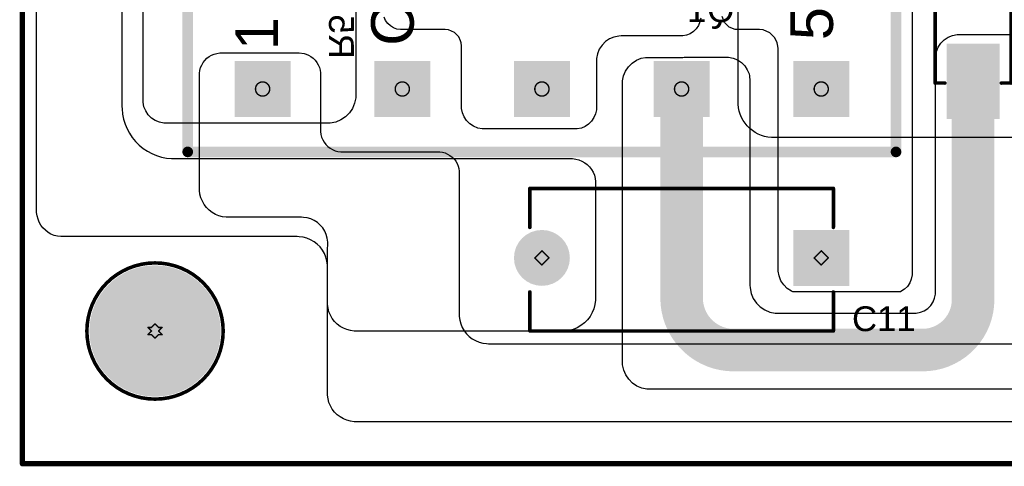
# Model space of a CAD drawing. Header units: inches. Extents: x 0 to 11.2, y -0.2 to 5.5.
# Tile 1 of 57: x 0.006 to 1.394, y 0.006 to 0.636. Entities that reach past the tile are written whole.
import ezdxf

# ---------------------------------------------------------------- set-up
doc = ezdxf.new("R2010")
doc.units = ezdxf.units.IN
doc.header["$MEASUREMENT"] = 0
for name, color, linetype in [('Board Outline', 216, 'Continuous'), ('Bottom Layer', 5, 'Continuous'), ('Bottom Overlay', 54, 'Continuous'), ('Bottom Paste', 16, 'Continuous'), ('Bottom Solder', 6, 'Continuous'), ('Drill Drawing', 1, 'Continuous'), ('Multi-Layer', 9, 'Continuous'), ('Pad Holes', 156, 'Continuous'), ('Top Layer', 1, 'Continuous'), ('Top Overlay', 2, 'Continuous'), ('Top Solder', 216, 'Continuous')]:
    doc.layers.add(name, color=color, linetype=linetype)
doc.styles.add('Arial', font='txt', dxfattribs={"height": 0.2})

# ---------------------------------------------------------------- blocks, each defined once
blk = doc.blocks.new('FTEFD25_037_2')
at = {"layer": 'Bottom Layer'}
for points in [[(-0.4075, 0.3583), (-0.4783, 0.3583), (-0.4783, 0.4291), (-0.4075, 0.4291)], [(0.4783, 0.3583), (0.4075, 0.3583), (0.4075, 0.4291), (0.4783, 0.4291)], [(-0.4075, 0.1614), (-0.4783, 0.1614), (-0.4783, 0.2323), (-0.4075, 0.2323)], [(0.4783, 0.1614), (0.4075, 0.1614), (0.4075, 0.2323), (0.4783, 0.2323)], [(-0.4075, -0.0354), (-0.4783, -0.0354), (-0.4783, 0.0354), (-0.4075, 0.0354)], [(-0.4075, -0.2323), (-0.4783, -0.2323), (-0.4783, -0.1614), (-0.4075, -0.1614)], [(0.4783, -0.2323), (0.4075, -0.2323), (0.4075, -0.1614), (0.4783, -0.1614)], [(-0.4075, -0.4291), (-0.4783, -0.4291), (-0.4783, -0.3583), (-0.4075, -0.3583)], [(0.4783, -0.4291), (0.4075, -0.4291), (0.4075, -0.3583), (0.4783, -0.3583)]]:
    blk.add_hatch(color=5, dxfattribs=at).paths.add_polyline_path(points)
at = {"layer": 'Bottom Solder'}
for points in [[(-0.4035, 0.3543), (-0.4823, 0.3543), (-0.4823, 0.4331), (-0.4035, 0.4331)], [(0.4823, 0.3543), (0.4035, 0.3543), (0.4035, 0.4331), (0.4823, 0.4331)], [(-0.4035, 0.1574), (-0.4823, 0.1574), (-0.4823, 0.2363), (-0.4035, 0.2363)], [(0.4823, 0.1574), (0.4035, 0.1574), (0.4035, 0.2363), (0.4823, 0.2363)], [(-0.4035, -0.0394), (-0.4823, -0.0394), (-0.4823, 0.0394), (-0.4035, 0.0394)], [(-0.4035, -0.2363), (-0.4823, -0.2363), (-0.4823, -0.1574), (-0.4035, -0.1574)], [(0.4823, -0.2363), (0.4035, -0.2363), (0.4035, -0.1574), (0.4823, -0.1574)], [(-0.4035, -0.4331), (-0.4823, -0.4331), (-0.4823, -0.3543), (-0.4035, -0.3543)], [(0.4823, -0.4331), (0.4035, -0.4331), (0.4035, -0.3543), (0.4823, -0.3543)]]:
    blk.add_hatch(color=6, dxfattribs=at).paths.add_polyline_path(points)
at = {"layer": 'Multi-Layer'}
for points in [[(-0.4075, 0.3583), (-0.4783, 0.3583), (-0.4783, 0.4291), (-0.4075, 0.4291)], [(0.4783, 0.3583), (0.4075, 0.3583), (0.4075, 0.4291), (0.4783, 0.4291)], [(-0.4075, 0.1614), (-0.4783, 0.1614), (-0.4783, 0.2323), (-0.4075, 0.2323)], [(0.4783, 0.1614), (0.4075, 0.1614), (0.4075, 0.2323), (0.4783, 0.2323)], [(-0.4075, -0.0354), (-0.4783, -0.0354), (-0.4783, 0.0354), (-0.4075, 0.0354)], [(-0.4075, -0.2323), (-0.4783, -0.2323), (-0.4783, -0.1614), (-0.4075, -0.1614)], [(0.4783, -0.2323), (0.4075, -0.2323), (0.4075, -0.1614), (0.4783, -0.1614)], [(-0.4075, -0.4291), (-0.4783, -0.4291), (-0.4783, -0.3583), (-0.4075, -0.3583)], [(0.4783, -0.4291), (0.4075, -0.4291), (0.4075, -0.3583), (0.4783, -0.3583)]]:
    blk.add_hatch(color=9, dxfattribs=at).paths.add_polyline_path(points)
at = {"layer": 'Pad Holes'}
h = blk.add_hatch(color=7, dxfattribs=at)
edge = h.paths.add_edge_path()
edge.add_arc((-0.4429, 0.3937), 0.0177, 0, 360)
h = blk.add_hatch(color=7, dxfattribs=at)
edge = h.paths.add_edge_path()
edge.add_arc((0.4429, 0.3937), 0.0177, 0, 360)
h = blk.add_hatch(color=7, dxfattribs=at)
edge = h.paths.add_edge_path()
edge.add_arc((-0.4429, 0.1969), 0.0177, 0, 360)
h = blk.add_hatch(color=7, dxfattribs=at)
edge = h.paths.add_edge_path()
edge.add_arc((0.4429, 0.1969), 0.0177, 0, 360)
h = blk.add_hatch(color=7, dxfattribs=at)
edge = h.paths.add_edge_path()
edge.add_arc((-0.4429, 0), 0.0177, 0, 360)
h = blk.add_hatch(color=7, dxfattribs=at)
edge = h.paths.add_edge_path()
edge.add_arc((-0.4429, -0.1969), 0.0177, 0, 360)
h = blk.add_hatch(color=7, dxfattribs=at)
edge = h.paths.add_edge_path()
edge.add_arc((0.4429, -0.1969), 0.0177, 0, 360)
h = blk.add_hatch(color=7, dxfattribs=at)
edge = h.paths.add_edge_path()
edge.add_arc((-0.4429, -0.3937), 0.0177, 0, 360)
h = blk.add_hatch(color=7, dxfattribs=at)
edge = h.paths.add_edge_path()
edge.add_arc((0.4429, -0.3937), 0.0177, 0, 360)
at = {"layer": 'Top Layer'}
for points in [[(-0.4075, 0.3583), (-0.4783, 0.3583), (-0.4783, 0.4291), (-0.4075, 0.4291)], [(0.4783, 0.3583), (0.4075, 0.3583), (0.4075, 0.4291), (0.4783, 0.4291)], [(-0.4075, 0.1614), (-0.4783, 0.1614), (-0.4783, 0.2323), (-0.4075, 0.2323)], [(0.4783, 0.1614), (0.4075, 0.1614), (0.4075, 0.2323), (0.4783, 0.2323)], [(-0.4075, -0.0354), (-0.4783, -0.0354), (-0.4783, 0.0354), (-0.4075, 0.0354)], [(-0.4075, -0.2323), (-0.4783, -0.2323), (-0.4783, -0.1614), (-0.4075, -0.1614)], [(0.4783, -0.2323), (0.4075, -0.2323), (0.4075, -0.1614), (0.4783, -0.1614)], [(-0.4075, -0.4291), (-0.4783, -0.4291), (-0.4783, -0.3583), (-0.4075, -0.3583)], [(0.4783, -0.4291), (0.4075, -0.4291), (0.4075, -0.3583), (0.4783, -0.3583)]]:
    blk.add_hatch(color=1, dxfattribs=at).paths.add_polyline_path(points)
at = {"layer": 'Top Solder'}
for points in [[(-0.4035, 0.3543), (-0.4823, 0.3543), (-0.4823, 0.4331), (-0.4035, 0.4331)], [(0.4823, 0.3543), (0.4035, 0.3543), (0.4035, 0.4331), (0.4823, 0.4331)], [(-0.4035, 0.1574), (-0.4823, 0.1574), (-0.4823, 0.2363), (-0.4035, 0.2363)], [(0.4823, 0.1574), (0.4035, 0.1574), (0.4035, 0.2363), (0.4823, 0.2363)], [(-0.4035, -0.0394), (-0.4823, -0.0394), (-0.4823, 0.0394), (-0.4035, 0.0394)], [(-0.4035, -0.2363), (-0.4823, -0.2363), (-0.4823, -0.1574), (-0.4035, -0.1574)], [(0.4823, -0.2363), (0.4035, -0.2363), (0.4035, -0.1574), (0.4823, -0.1574)], [(-0.4035, -0.4331), (-0.4823, -0.4331), (-0.4823, -0.3543), (-0.4035, -0.3543)], [(0.4823, -0.4331), (0.4035, -0.4331), (0.4035, -0.3543), (0.4823, -0.3543)]]:
    blk.add_hatch(color=216, dxfattribs=at).paths.add_polyline_path(points)
at = {"layer": 'Top Overlay', "style": 'Arial'}
for s, p in [('1', (-0.388, 0.372)), ('10', (0.339, 0.3723)), ('Cut 2/3', (-0.382, 0.1807)), ('5', (-0.374, -0.4103)), ('6', (0.326, -0.4103))]:
    blk.add_text(s, height=0.06, dxfattribs=at).set_placement(p)
blk = doc.blocks.new('VY2102M29Y5US6TV7_70')
at = {"layer": 'Bottom Layer'}
blk.add_hatch(color=5, dxfattribs=at).paths.add_polyline_path([(-0.2323, 0.0354), (-0.1614, 0.0354), (-0.1614, -0.0354), (-0.2323, -0.0354)])
h = blk.add_hatch(color=5, dxfattribs=at)
edge = h.paths.add_edge_path()
edge.add_arc((0.1969, 0), 0.0354, 0, 360)
at = {"layer": 'Bottom Solder'}
blk.add_hatch(color=6, dxfattribs=at).paths.add_polyline_path([(-0.2363, 0.0394), (-0.1574, 0.0394), (-0.1574, -0.0394), (-0.2363, -0.0394)])
h = blk.add_hatch(color=6, dxfattribs=at)
edge = h.paths.add_edge_path()
edge.add_arc((0.1969, 0), 0.0394, 0, 360)
at = {"layer": 'Multi-Layer'}
blk.add_hatch(color=9, dxfattribs=at).paths.add_polyline_path([(-0.2323, 0.0354), (-0.1614, 0.0354), (-0.1614, -0.0354), (-0.2323, -0.0354)])
h = blk.add_hatch(color=9, dxfattribs=at)
edge = h.paths.add_edge_path()
edge.add_arc((0.1969, 0), 0.0354, 0, 360)
at = {"layer": 'Pad Holes'}
h = blk.add_hatch(color=7, dxfattribs=at)
edge = h.paths.add_edge_path()
edge.add_arc((-0.1969, 0), 0.0181, 0, 360)
h = blk.add_hatch(color=7, dxfattribs=at)
edge = h.paths.add_edge_path()
edge.add_arc((0.1969, 0), 0.0181, 0, 360)
at = {"layer": 'Top Layer'}
blk.add_hatch(color=1, dxfattribs=at).paths.add_polyline_path([(-0.2323, 0.0354), (-0.1614, 0.0354), (-0.1614, -0.0354), (-0.2323, -0.0354)])
h = blk.add_hatch(color=1, dxfattribs=at)
edge = h.paths.add_edge_path()
edge.add_arc((0.1969, 0), 0.0354, 0, 360)
at = {"layer": 'Top Solder'}
blk.add_hatch(color=216, dxfattribs=at).paths.add_polyline_path([(-0.2363, 0.0394), (-0.1574, 0.0394), (-0.1574, -0.0394), (-0.2363, -0.0394)])
h = blk.add_hatch(color=216, dxfattribs=at)
edge = h.paths.add_edge_path()
edge.add_arc((0.1969, 0), 0.0394, 0, 360)
at = {"layer": 'Top Overlay', "const_width": 0.005}
for points in [[(0.214, 0.103), (-0.214, 0.103)], [(-0.214, 0.103), (-0.214, 0.048)], [(0.214, 0.103), (0.214, 0.048)], [(-0.214, -0.043), (-0.214, -0.098)], [(0.214, -0.043), (0.214, -0.098)], [(0.214, -0.098), (-0.214, -0.098)]]:
    blk.add_lwpolyline(points, dxfattribs=at)
at = {"layer": 'Top Overlay', "const_width": 0.0025}
for points in [[(-0.2152, 0.103, 1), (-0.2127, 0.103, 1)], [(-0.2152, 0.103, 1), (-0.2127, 0.103, 1)], [(0.2127, 0.103, 1), (0.2152, 0.103, 1)], [(0.2127, 0.103, 1), (0.2152, 0.103, 1)], [(-0.2152, 0.048, 1), (-0.2127, 0.048, 1)], [(0.2127, 0.048, 1), (0.2152, 0.048, 1)], [(-0.2152, -0.043, 1), (-0.2127, -0.043, 1)], [(0.2127, -0.043, 1), (0.2152, -0.043, 1)], [(-0.2152, -0.098, 1), (-0.2127, -0.098, 1)], [(-0.2152, -0.098, 1), (-0.2127, -0.098, 1)], [(0.2127, -0.098, 1), (0.2152, -0.098, 1)], [(0.2127, -0.098, 1), (0.2152, -0.098, 1)]]:
    blk.add_lwpolyline(points, format="xyb", close=True, dxfattribs=at)
blk = doc.blocks.new('SMA_B_87')
at = {"layer": 'Bottom Layer'}
for points in [[(-0.128, 0.0335), (-0.0295, 0.0335), (-0.0295, -0.0335), (-0.128, -0.0335)], [(0.0295, 0.0335), (0.128, 0.0335), (0.128, -0.0335), (0.0295, -0.0335)]]:
    blk.add_hatch(color=5, dxfattribs=at).paths.add_polyline_path(points)
at = {"layer": 'Bottom Overlay'}
for points in [[(-0.175, -0.056), (-0.1291, -0.056), (-0.1291, 0.056), (-0.175, 0.056)], [(-0.1299, 0.0364), (-0.1022, 0.0364), (-0.1022, 0.056), (-0.1299, 0.056)], [(-0.1299, -0.056), (-0.1022, -0.056), (-0.1022, -0.0364), (-0.1299, -0.0364)]]:
    blk.add_hatch(color=54, dxfattribs=at).paths.add_polyline_path(points)
at = {"layer": 'Bottom Paste'}
for points in [[(-0.128, 0.0335), (-0.0295, 0.0335), (-0.0295, -0.0335), (-0.128, -0.0335)], [(0.0295, 0.0335), (0.128, 0.0335), (0.128, -0.0335), (0.0295, -0.0335)]]:
    blk.add_hatch(color=16, dxfattribs=at).paths.add_polyline_path(points)
at = {"layer": 'Bottom Solder'}
for points in [[(-0.132, 0.0375), (-0.0255, 0.0375), (-0.0255, -0.0375), (-0.132, -0.0375)], [(0.0255, 0.0375), (0.132, 0.0375), (0.132, -0.0375), (0.0255, -0.0375)]]:
    blk.add_hatch(color=6, dxfattribs=at).paths.add_polyline_path(points)
at = {"layer": 'Bottom Overlay', "const_width": 0.005}
for points in [[(0.0811, 0.0535), (-0.1047, 0.0535)], [(0.0811, 0.0398), (0.0811, 0.0535)], [(0.0811, -0.0535), (0.0811, -0.0398)], [(0.0811, -0.0535), (-0.1047, -0.0535)]]:
    blk.add_lwpolyline(points, dxfattribs=at)
at = {"layer": 'Bottom Overlay', "const_width": 0.0025}
for points in [[(-0.1059, 0.0535, 1), (-0.1034, 0.0535, 1)], [(0.0799, 0.0535, 1), (0.0824, 0.0535, 1)], [(0.0799, 0.0535, 1), (0.0824, 0.0535, 1)], [(0.0799, 0.0398, 1), (0.0824, 0.0398, 1)], [(0.0799, -0.0398, 1), (0.0824, -0.0398, 1)], [(-0.1059, -0.0535, 1), (-0.1034, -0.0535, 1)], [(0.0799, -0.0535, 1), (0.0824, -0.0535, 1)], [(0.0799, -0.0535, 1), (0.0824, -0.0535, 1)]]:
    blk.add_lwpolyline(points, format="xyb", close=True, dxfattribs=at)

msp = doc.modelspace()

# ---------------------------------------------------------------- hatches: boundary and pattern name
at = {"layer": 'Bottom Layer'}
h = msp.add_hatch(color=5, dxfattribs=at)
edge = h.paths.add_edge_path()
edge.add_arc((0.1969, 0.1969), 0.0886, 0, 360)
at = {"layer": 'Bottom Solder'}
h = msp.add_hatch(color=6, dxfattribs=at)
edge = h.paths.add_edge_path()
edge.add_arc((0.1969, 0.1969), 0.0926, 0, 360)
at = {"layer": 'Multi-Layer'}
h = msp.add_hatch(color=9, dxfattribs=at)
edge = h.paths.add_edge_path()
edge.add_arc((0.1969, 0.1969), 0.0886, 0, 360)
at = {"layer": 'Pad Holes'}
h = msp.add_hatch(color=7, dxfattribs=at)
edge = h.paths.add_edge_path()
edge.add_arc((0.1969, 0.1969), 0.0689, 0, 360)
at = {"layer": 'Top Layer'}
h = msp.add_hatch(color=1, dxfattribs=at)
edge = h.paths.add_edge_path()
edge.add_arc((0.1969, 0.1969), 0.0886, 0, 360)
at = {"layer": 'Top Solder'}
h = msp.add_hatch(color=216, dxfattribs=at)
edge = h.paths.add_edge_path()
edge.add_arc((0.1969, 0.1969), 0.0926, 0, 360)

# ---------------------------------------------------------------- linework, layer by layer
at = {"layer": 'Board Outline'}
for points, const_width in [([(0.0098, 0.0098), (0.0098, 2.5492)], 0.0075), ([(0.0098, 0.0098), (4.3209, 0.0098)], 0.0075), ([(0.0102, 0.0102), (4.3205, 0.0102)], 0.005)]:
    msp.add_lwpolyline(points, dxfattribs=dict(at, const_width=const_width))
for points, const_width in [([(0.008, 0.0098, 1), (0.0117, 0.0098, 1)], 0.00375), ([(0.008, 0.0098, 1), (0.0117, 0.0098, 1)], 0.00375), ([(0.0089, 0.0102, 1), (0.0114, 0.0102, 1)], 0.0025)]:
    msp.add_lwpolyline(points, format="xyb", close=True, dxfattribs=dict(at, const_width=const_width))
at = {"layer": 'Bottom Layer'}
for p, q in [((1.264, 0.861), (1.264, 0.279)), ((0.4798, 0.7109), (0.4798, 0.5298)), ((0.1499, 0.7052), (0.1499, 0.5196)), ((0.18, 0.5196), (0.18, 0.7052)), ((0.03, 0.3663), (0.03, 0.6663)), ((0.5219, 0.635), (0.5198, 0.6396)), ((0.9998, 0.6319), (0.9963, 0.6403)), ((0.5249, 0.6308), (0.5219, 0.635)), ((0.5286, 0.6273), (0.5249, 0.6308)), ((0.533, 0.6246), (0.5286, 0.6273)), ((0.5377, 0.6228), (0.533, 0.6246)), ((0.9628, 0.6277), (0.9597, 0.6232)), ((0.9649, 0.6328), (0.9628, 0.6277)), ((0.966, 0.6382), (0.9649, 0.6328)), ((1.0062, 0.6256), (0.9998, 0.6319)), ((1.0145, 0.6221), (1.0062, 0.6256)), ((0.5428, 0.6219), (0.5377, 0.6228)), ((0.5454, 0.622), (0.5428, 0.6219)), ((0.606, 0.622), (0.5454, 0.622)), ((0.6105, 0.6216), (0.606, 0.622)), ((0.6188, 0.6181), (0.6105, 0.6216)), ((0.6251, 0.6118), (0.6188, 0.6181)), ((0.6274, 0.6063), (0.6251, 0.6118)), ((0.8438, 0.6115), (0.8375, 0.6088)), ((0.8506, 0.6128), (0.8438, 0.6115)), ((0.854, 0.613), (0.8506, 0.6128)), ((0.938, 0.613), (0.854, 0.613)), ((0.854, 0.613), (0.854, 0.613)), ((0.9388, 0.613), (0.938, 0.613)), ((0.9408, 0.613), (0.9388, 0.613)), ((0.9388, 0.613), (0.9388, 0.613)), ((0.9462, 0.6141), (0.9408, 0.613)), ((0.9408, 0.613), (0.9408, 0.613)), ((0.9513, 0.6162), (0.9462, 0.6141)), ((0.9558, 0.6193), (0.9513, 0.6162)), ((0.9597, 0.6232), (0.9558, 0.6193)), ((1.0191, 0.6221), (1.0145, 0.6221)), ((1.0194, 0.6221), (1.0191, 0.6221)), ((1.0202, 0.6221), (1.0194, 0.6221)), ((1.0209, 0.622), (1.0202, 0.6221)), ((1.0216, 0.622), (1.0209, 0.622)), ((1.049, 0.622), (1.0216, 0.622)), ((1.0541, 0.6215), (1.049, 0.622)), ((1.0634, 0.6176), (1.0541, 0.6215)), ((1.0706, 0.6104), (1.0634, 0.6176)), ((1.3093, 0.6074), (1.3149, 0.6111)), ((1.3149, 0.6111), (1.3211, 0.6137)), ((1.3211, 0.6137), (1.3277, 0.615)), ((1.3277, 0.615), (1.4277, 0.615)), ((0.6286, 0.6035), (0.6274, 0.6063)), ((0.629, 0.599), (0.6286, 0.6035)), ((0.629, 0.5108), (0.629, 0.599)), ((0.629, 0.599), (0.629, 0.599)), ((0.629, 0.599), (0.629, 0.599)), ((0.629, 0.599), (0.629, 0.599)), ((0.8269, 0.6001), (0.8231, 0.5944)), ((0.8318, 0.605), (0.8269, 0.6001)), ((0.8375, 0.6088), (0.8318, 0.605)), ((1.0736, 0.6033), (1.0706, 0.6104)), ((1.0745, 0.6011), (1.0736, 0.6033)), ((1.075, 0.596), (1.0745, 0.6011)), ((1.2983, 0.5909), (1.3009, 0.5971)), ((1.3009, 0.5971), (1.3046, 0.6027)), ((1.3046, 0.6027), (1.3093, 0.6074)), ((0.8205, 0.588), (0.8192, 0.5813)), ((0.8231, 0.5944), (0.8205, 0.588)), ((0.9408, 0.5827), (0.9427, 0.583)), ((0.9427, 0.583), (1.0021, 0.583)), ((1.0021, 0.583), (1.0054, 0.583)), ((1.0054, 0.583), (1.0119, 0.5817)), ((1.075, 0.285), (1.075, 0.596)), ((1.075, 0.596), (1.075, 0.596)), ((1.075, 0.596), (1.075, 0.596)), ((1.075, 0.596), (1.075, 0.596)), ((1.297, 0.5843), (1.2983, 0.5909)), ((1.297, 0.581), (1.297, 0.5843)), ((0.8192, 0.5813), (0.819, 0.5778)), ((0.819, 0.5778), (0.819, 0.512)), ((0.8602, 0.5635), (0.8643, 0.5696)), ((0.8643, 0.5696), (0.8694, 0.5747)), ((0.8694, 0.5747), (0.8755, 0.5788)), ((0.8755, 0.5788), (0.8822, 0.5816)), ((0.8822, 0.5816), (0.8881, 0.5827)), ((0.8881, 0.5827), (0.938, 0.5827)), ((0.938, 0.5827), (0.9388, 0.5827)), ((0.9388, 0.5827), (0.9388, 0.5827)), ((0.9388, 0.5827), (0.9408, 0.5827)), ((1.0119, 0.5817), (1.0179, 0.5792)), ((1.0179, 0.5792), (1.0234, 0.5756)), ((1.0234, 0.5756), (1.0281, 0.5709)), ((1.0281, 0.5709), (1.0317, 0.5654)), ((1.297, 0.252), (1.297, 0.581)), ((0.856, 0.5496), (0.8574, 0.5568)), ((0.8574, 0.5568), (0.8602, 0.5635)), ((1.0317, 0.5654), (1.0342, 0.5594)), ((1.0342, 0.5594), (1.0347, 0.557)), ((1.0347, 0.557), (1.0355, 0.5496)), ((0.856, 0.546), (0.856, 0.5496)), ((0.856, 0.153), (0.856, 0.546)), ((1.0355, 0.5496), (1.0355, 0.5496)), ((1.0355, 0.5496), (1.0355, 0.5496)), ((1.0355, 0.5496), (1.0355, 0.5496)), ((1.0355, 0.5496), (1.0355, 0.2615)), ((0.4798, 0.5298), (0.4798, 0.5298)), ((0.4798, 0.5298), (0.4798, 0.5258)), ((0.1499, 0.5196), (0.1499, 0.519)), ((0.1499, 0.519), (0.1499, 0.5184)), ((0.1499, 0.5184), (0.1501, 0.5166)), ((0.1501, 0.5166), (0.1502, 0.5148)), ((0.1502, 0.5148), (0.1503, 0.5147)), ((0.1503, 0.5147), (0.1503, 0.5136)), ((0.1503, 0.5136), (0.1504, 0.51)), ((0.1812, 0.5132), (0.18, 0.5196)), ((0.4782, 0.5182), (0.4752, 0.5109)), ((0.4798, 0.5258), (0.4782, 0.5182)), ((0.1504, 0.51), (0.1511, 0.5028)), ((0.1511, 0.5028), (0.1525, 0.4958)), ((0.1837, 0.5073), (0.1812, 0.5132)), ((0.1873, 0.5019), (0.1837, 0.5073)), ((0.1919, 0.4973), (0.1873, 0.5019)), ((0.4709, 0.5044), (0.4653, 0.4989)), ((0.4752, 0.5109), (0.4709, 0.5044)), ((0.6302, 0.5047), (0.629, 0.5108)), ((0.6326, 0.4988), (0.6302, 0.5047)), ((0.8178, 0.5032), (0.8156, 0.4978)), ((0.819, 0.509), (0.8178, 0.5032)), ((0.819, 0.512), (0.819, 0.512)), ((0.819, 0.512), (0.819, 0.509)), ((0.1525, 0.4958), (0.1546, 0.4888)), ((0.1546, 0.4888), (0.1574, 0.4822)), ((0.1972, 0.4937), (0.1919, 0.4973)), ((0.2032, 0.4913), (0.1972, 0.4937)), ((0.2095, 0.49), (0.2032, 0.4913)), ((0.2127, 0.49), (0.2095, 0.49)), ((0.44, 0.49), (0.2127, 0.49)), ((0.2127, 0.49), (0.2127, 0.49)), ((0.4439, 0.49), (0.44, 0.49)), ((0.4516, 0.4915), (0.4439, 0.49)), ((0.4588, 0.4945), (0.4516, 0.4915)), ((0.4653, 0.4989), (0.4588, 0.4945)), ((0.6361, 0.4936), (0.6326, 0.4988)), ((0.6406, 0.4891), (0.6361, 0.4936)), ((0.6458, 0.4856), (0.6406, 0.4891)), ((0.8081, 0.4887), (0.8032, 0.4854)), ((0.8123, 0.4929), (0.8081, 0.4887)), ((0.8156, 0.4978), (0.8123, 0.4929)), ((0.1574, 0.4822), (0.1608, 0.4758)), ((0.1608, 0.4758), (0.1648, 0.4698)), ((0.6517, 0.4832), (0.6458, 0.4856)), ((0.6578, 0.482), (0.6517, 0.4832)), ((0.789, 0.482), (0.6578, 0.482)), ((0.792, 0.482), (0.789, 0.482)), ((0.7978, 0.4832), (0.792, 0.482)), ((0.8032, 0.4854), (0.7978, 0.4832)), ((0.1648, 0.4698), (0.1694, 0.4642)), ((0.1694, 0.4642), (0.1745, 0.4591)), ((0.1745, 0.4591), (0.1801, 0.4545)), ((0.1801, 0.4545), (0.1861, 0.4505)), ((0.1861, 0.4505), (0.1925, 0.4471)), ((0.1925, 0.4471), (0.1991, 0.4443)), ((0.1991, 0.4443), (0.206, 0.4422)), ((0.206, 0.4422), (0.2131, 0.4408)), ((0.2131, 0.4408), (0.2203, 0.4401)), ((0.2203, 0.4401), (0.2239, 0.44)), ((0.2239, 0.44), (0.7832, 0.44)), ((0.7832, 0.44), (0.7832, 0.44)), ((0.7832, 0.44), (0.7855, 0.44)), ((0.7855, 0.44), (0.79, 0.4394)), ((0.79, 0.4394), (0.7944, 0.4382)), ((0.7944, 0.4382), (0.7986, 0.4365)), ((0.7986, 0.4365), (0.8025, 0.4342)), ((0.8025, 0.4342), (0.8061, 0.4315)), ((0.8061, 0.4315), (0.8093, 0.4283)), ((0.8093, 0.4283), (0.8121, 0.4246)), ((0.8121, 0.4246), (0.8143, 0.4207)), ((0.8143, 0.4207), (0.8161, 0.4165)), ((0.8161, 0.4165), (0.8173, 0.4121)), ((0.8173, 0.4121), (0.8178, 0.4076)), ((0.8178, 0.4076), (0.8178, 0.4054)), ((0.8178, 0.4054), (0.8178, 0.2434)), ((0.03, 0.3639), (0.03, 0.3663)), ((0.0306, 0.3592), (0.03, 0.3639)), ((0.0319, 0.3546), (0.0306, 0.3592)), ((0.0337, 0.3502), (0.0319, 0.3546)), ((0.036, 0.3461), (0.0337, 0.3502)), ((0.0389, 0.3423), (0.036, 0.3461)), ((0.0423, 0.3389), (0.0389, 0.3423)), ((0.0461, 0.336), (0.0423, 0.3389)), ((0.0502, 0.3337), (0.0461, 0.336)), ((0.0546, 0.3318), (0.0502, 0.3337)), ((0.0592, 0.3306), (0.0546, 0.3318)), ((0.0639, 0.33), (0.0592, 0.3306)), ((0.0663, 0.33), (0.0639, 0.33)), ((0.3973, 0.33), (0.0663, 0.33)), ((0.4001, 0.3299), (0.3973, 0.33)), ((0.4056, 0.3292), (0.4001, 0.3299)), ((0.411, 0.3277), (0.4056, 0.3292)), ((0.4162, 0.3256), (0.411, 0.3277)), ((0.421, 0.3228), (0.4162, 0.3256)), ((0.4255, 0.3194), (0.421, 0.3228)), ((0.4294, 0.3155), (0.4255, 0.3194)), ((0.4328, 0.311), (0.4294, 0.3155)), ((0.4356, 0.3062), (0.4328, 0.311)), ((0.4377, 0.301), (0.4356, 0.3062)), ((0.4392, 0.2956), (0.4377, 0.301)), ((0.4399, 0.2901), (0.4392, 0.2956)), ((0.44, 0.2873), (0.4399, 0.2901)), ((0.44, 0.2369), (0.44, 0.2873)), ((1.075, 0.2815), (1.075, 0.285)), ((1.0764, 0.2745), (1.075, 0.2815)), ((1.264, 0.279), (1.264, 0.279)), ((1.264, 0.279), (1.264, 0.276)), ((1.0791, 0.2679), (1.0764, 0.2745)), ((1.083, 0.2621), (1.0791, 0.2679)), ((1.2606, 0.2648), (1.2573, 0.2599)), ((1.2628, 0.2702), (1.2606, 0.2648)), ((1.264, 0.276), (1.2628, 0.2702)), ((1.0355, 0.2615), (1.0357, 0.2576)), ((1.0357, 0.2576), (1.0372, 0.25)), ((1.0372, 0.25), (1.0402, 0.2429)), ((1.0881, 0.257), (1.083, 0.2621)), ((1.0939, 0.2531), (1.0881, 0.257)), ((1.096, 0.2523), (1.0939, 0.2531)), ((1.2478, 0.2523), (1.096, 0.2523)), ((1.2482, 0.2524), (1.2478, 0.2523)), ((1.2531, 0.2557), (1.2482, 0.2524)), ((1.2573, 0.2599), (1.2531, 0.2557)), ((1.2969, 0.2491), (1.297, 0.252)), ((1.297, 0.252), (1.297, 0.252)), ((0.44, 0.2342), (0.44, 0.2369)), ((0.8178, 0.2404), (0.817, 0.2343)), ((0.8178, 0.2434), (0.8178, 0.2434)), ((0.8178, 0.2434), (0.8178, 0.2404)), ((1.0402, 0.2429), (1.0445, 0.2364)), ((1.0445, 0.2364), (1.0499, 0.231)), ((1.2902, 0.233), (1.2935, 0.2379)), ((1.2935, 0.2379), (1.2957, 0.2433)), ((1.2957, 0.2433), (1.2969, 0.2491)), ((0.4407, 0.229), (0.44, 0.2342)), ((0.442, 0.224), (0.4407, 0.229)), ((0.444, 0.2191), (0.442, 0.224)), ((0.8131, 0.2228), (0.8101, 0.2175)), ((0.8155, 0.2284), (0.8131, 0.2228)), ((0.817, 0.2343), (0.8155, 0.2284)), ((1.0499, 0.231), (1.0564, 0.2267)), ((1.0564, 0.2267), (1.0635, 0.2237)), ((1.0635, 0.2237), (1.0711, 0.2222)), ((1.0711, 0.2222), (1.075, 0.222)), ((1.267, 0.222), (1.2699, 0.2221)), ((1.2699, 0.2221), (1.2757, 0.2233)), ((1.2757, 0.2233), (1.2811, 0.2255)), ((1.2811, 0.2255), (1.286, 0.2288)), ((1.286, 0.2288), (1.2902, 0.233)), ((0.4467, 0.2146), (0.444, 0.2191)), ((0.4499, 0.2104), (0.4467, 0.2146)), ((0.4536, 0.2067), (0.4499, 0.2104)), ((0.802, 0.2083), (0.7972, 0.2046)), ((0.8064, 0.2127), (0.802, 0.2083)), ((0.8101, 0.2175), (0.8064, 0.2127)), ((1.075, 0.222), (1.267, 0.222)), ((0.4577, 0.2035), (0.4536, 0.2067)), ((0.4623, 0.2009), (0.4577, 0.2035)), ((0.4671, 0.1989), (0.4623, 0.2009)), ((0.4722, 0.1975), (0.4671, 0.1989)), ((0.4774, 0.1969), (0.4722, 0.1975)), ((0.48, 0.1969), (0.4774, 0.1969)), ((0.7713, 0.1969), (0.48, 0.1969)), ((0.7743, 0.1969), (0.7713, 0.1969)), ((0.7804, 0.1976), (0.7743, 0.1969)), ((0.7863, 0.1992), (0.7804, 0.1976)), ((0.7919, 0.2016), (0.7863, 0.1992)), ((0.7972, 0.2046), (0.7919, 0.2016)), ((0.856, 0.1493), (0.856, 0.153)), ((0.8575, 0.1419), (0.856, 0.1493)), ((0.8603, 0.135), (0.8575, 0.1419)), ((0.8645, 0.1288), (0.8603, 0.135)), ((0.8698, 0.1235), (0.8645, 0.1288)), ((0.876, 0.1193), (0.8698, 0.1235)), ((0.8829, 0.1165), (0.876, 0.1193)), ((0.8903, 0.115), (0.8829, 0.1165)), ((0.894, 0.115), (0.8903, 0.115)), ((1.417, 0.115), (0.894, 0.115))]:
    msp.add_line(p, q, dxfattribs=at)
at = {"layer": 'Bottom Layer', "const_width": 0.06}
for points in [[(1.35, 0.2413), (1.35, 0.564)], [(0.9391, 0.2434), (0.9391, 0.5382)], [(1.0125, 0.17), (1.2787, 0.17)]]:
    msp.add_lwpolyline(points, dxfattribs=at)
at = {"layer": 'Bottom Layer', "const_width": 0.03}
for points in [[(1.335, 0.564, 1), (1.365, 0.564, 1)], [(0.9241, 0.5382, 1), (0.9541, 0.5382, 1)], [(0.9241, 0.2434, 1), (0.9541, 0.2434, 1)], [(0.9241, 0.2434, 1), (0.9541, 0.2434, 1)], [(1.335, 0.2413, 1), (1.365, 0.2413, 1)], [(1.335, 0.2413, 1), (1.365, 0.2413, 1)], [(0.9975, 0.17, 1), (1.0275, 0.17, 1)], [(0.9975, 0.17, 1), (1.0275, 0.17, 1)], [(1.2637, 0.17, 1), (1.2937, 0.17, 1)], [(1.2637, 0.17, 1), (1.2937, 0.17, 1)]]:
    msp.add_lwpolyline(points, format="xyb", close=True, dxfattribs=at)
at = {"layer": 'Bottom Layer', "const_width": 0.06}
for points in [[(1.0125, 0.17, -0.414214), (0.9391, 0.2434)], [(1.35, 0.2413, -0.414214), (1.2787, 0.17)]]:
    msp.add_lwpolyline(points, format="xyb", dxfattribs=at)
at = {"layer": 'Drill Drawing'}
for points, const_width in [([(0.3585, 0.5382, 1), (0.3385, 0.5382, 1)], 0.002), ([(0.5554, 0.5382, 1), (0.5354, 0.5382, 1)], 0.002), ([(0.7522, 0.5382, 1), (0.7322, 0.5382, 1)], 0.002), ([(0.9491, 0.5382, 1), (0.9291, 0.5382, 1)], 0.002), ([(1.1459, 0.5382, 1), (1.1259, 0.5382, 1)], 0.002), ([(0.338, 0.5382, 1), (0.339, 0.5382, 1)], 0.001), ([(0.358, 0.5382, 1), (0.359, 0.5382, 1)], 0.001), ([(0.5349, 0.5382, 1), (0.5359, 0.5382, 1)], 0.001), ([(0.5549, 0.5382, 1), (0.5559, 0.5382, 1)], 0.001), ([(0.7317, 0.5382, 1), (0.7327, 0.5382, 1)], 0.001), ([(0.7517, 0.5382, 1), (0.7527, 0.5382, 1)], 0.001), ([(0.9286, 0.5382, 1), (0.9296, 0.5382, 1)], 0.001), ([(0.9486, 0.5382, 1), (0.9496, 0.5382, 1)], 0.001), ([(1.1254, 0.5382, 1), (1.1264, 0.5382, 1)], 0.001), ([(1.1454, 0.5382, 1), (1.1464, 0.5382, 1)], 0.001), ([(0.7417, 0.31, 1), (0.7427, 0.31, 1)], 0.001), ([(0.7417, 0.31, 1), (0.7427, 0.31, 1)], 0.001), ([(1.1354, 0.31, 1), (1.1364, 0.31, 1)], 0.001), ([(1.1354, 0.31, 1), (1.1364, 0.31, 1)], 0.001), ([(0.7317, 0.3, 1), (0.7327, 0.3, 1)], 0.001), ([(0.7317, 0.3, 1), (0.7327, 0.3, 1)], 0.001), ([(0.7517, 0.3, 1), (0.7527, 0.3, 1)], 0.001), ([(0.7517, 0.3, 1), (0.7527, 0.3, 1)], 0.001), ([(1.1254, 0.3, 1), (1.1264, 0.3, 1)], 0.001), ([(1.1254, 0.3, 1), (1.1264, 0.3, 1)], 0.001), ([(1.1454, 0.3, 1), (1.1464, 0.3, 1)], 0.001), ([(1.1454, 0.3, 1), (1.1464, 0.3, 1)], 0.001), ([(0.7417, 0.29, 1), (0.7427, 0.29, 1)], 0.001), ([(0.7417, 0.29, 1), (0.7427, 0.29, 1)], 0.001), ([(1.1354, 0.29, 1), (1.1364, 0.29, 1)], 0.001), ([(1.1354, 0.29, 1), (1.1364, 0.29, 1)], 0.001), ([(0.1864, 0.2019, 1), (0.1874, 0.2019, 1)], 0.001), ([(0.1864, 0.2019, 1), (0.1874, 0.2019, 1)], 0.001), ([(0.1914, 0.2019, 1), (0.1924, 0.2019, 1)], 0.001), ([(0.1914, 0.2019, 1), (0.1924, 0.2019, 1)], 0.001), ([(0.1914, 0.1969, 1), (0.1924, 0.1969, 1)], 0.001), ([(0.1914, 0.1969, 1), (0.1924, 0.1969, 1)], 0.001), ([(0.1964, 0.2069, 1), (0.1974, 0.2069, 1)], 0.001), ([(0.1964, 0.2069, 1), (0.1974, 0.2069, 1)], 0.001), ([(0.2014, 0.2019, 1), (0.2024, 0.2019, 1)], 0.001), ([(0.2014, 0.2019, 1), (0.2024, 0.2019, 1)], 0.001), ([(0.2014, 0.1969, 1), (0.2024, 0.1969, 1)], 0.001), ([(0.2014, 0.1969, 1), (0.2024, 0.1969, 1)], 0.001), ([(0.2064, 0.2019, 1), (0.2074, 0.2019, 1)], 0.001), ([(0.2064, 0.2019, 1), (0.2074, 0.2019, 1)], 0.001), ([(0.1864, 0.1919, 1), (0.1874, 0.1919, 1)], 0.001), ([(0.1864, 0.1919, 1), (0.1874, 0.1919, 1)], 0.001), ([(0.1914, 0.1919, 1), (0.1924, 0.1919, 1)], 0.001), ([(0.1914, 0.1919, 1), (0.1924, 0.1919, 1)], 0.001), ([(0.1964, 0.1869, 1), (0.1974, 0.1869, 1)], 0.001), ([(0.1964, 0.1869, 1), (0.1974, 0.1869, 1)], 0.001), ([(0.2014, 0.1919, 1), (0.2024, 0.1919, 1)], 0.001), ([(0.2014, 0.1919, 1), (0.2024, 0.1919, 1)], 0.001), ([(0.2064, 0.1919, 1), (0.2074, 0.1919, 1)], 0.001), ([(0.2064, 0.1919, 1), (0.2074, 0.1919, 1)], 0.001)]:
    msp.add_lwpolyline(points, format="xyb", close=True, dxfattribs=dict(at, const_width=const_width))
at = {"layer": 'Drill Drawing', "const_width": 0.002}
for points in [[(0.7322, 0.3), (0.7422, 0.31)], [(0.7422, 0.31), (0.7522, 0.3)], [(1.1259, 0.3), (1.1359, 0.31)], [(1.1359, 0.31), (1.1459, 0.3)], [(0.7322, 0.3), (0.7422, 0.29)], [(0.7422, 0.29), (0.7522, 0.3)], [(1.1259, 0.3), (1.1359, 0.29)], [(1.1359, 0.29), (1.1459, 0.3)], [(0.1869, 0.2019), (0.1919, 0.1969)], [(0.1869, 0.2019), (0.1919, 0.2019)], [(0.1869, 0.1919), (0.1919, 0.1969)], [(0.1919, 0.2019), (0.1969, 0.2069)], [(0.1969, 0.2069), (0.2019, 0.2019)], [(0.2019, 0.2019), (0.2069, 0.2019)], [(0.2019, 0.1969), (0.2069, 0.2019)], [(0.2019, 0.1969), (0.2069, 0.1919)], [(0.1869, 0.1919), (0.1919, 0.1919)], [(0.1919, 0.1919), (0.1969, 0.1869)], [(0.1969, 0.1869), (0.2019, 0.1919)], [(0.2019, 0.1919), (0.2069, 0.1919)]]:
    msp.add_lwpolyline(points, dxfattribs=at)
at = {"layer": 'Top Layer'}
for p, q in [((1.019, 0.519), (1.019, 0.9867)), ((0.2698, 0.5815), (0.273, 0.5839)), ((0.273, 0.5839), (0.2765, 0.5859)), ((0.2765, 0.5859), (0.2802, 0.5874)), ((0.2802, 0.5874), (0.284, 0.5885)), ((0.284, 0.5885), (0.288, 0.589)), ((0.288, 0.589), (0.4, 0.589)), ((0.4, 0.589), (0.4, 0.589)), ((0.4, 0.589), (0.4, 0.589)), ((0.4, 0.589), (0.4, 0.589)), ((0.4, 0.589), (0.4073, 0.5881)), ((0.4073, 0.5881), (0.4097, 0.5875)), ((0.4097, 0.5875), (0.4133, 0.586)), ((0.4133, 0.586), (0.4167, 0.584)), ((0.4167, 0.584), (0.4198, 0.5816)), ((0.261, 0.5683), (0.2626, 0.572)), ((0.2626, 0.572), (0.2646, 0.5755)), ((0.2646, 0.5755), (0.267, 0.5786)), ((0.267, 0.5786), (0.2698, 0.5815)), ((0.4198, 0.5816), (0.4226, 0.5788)), ((0.4226, 0.5788), (0.425, 0.5757)), ((0.425, 0.5757), (0.427, 0.5723)), ((0.427, 0.5723), (0.4285, 0.5687)), ((0.2595, 0.5605), (0.26, 0.5645)), ((0.2595, 0.3952), (0.2595, 0.5605)), ((0.26, 0.5645), (0.261, 0.5683)), ((0.4285, 0.5687), (0.4295, 0.5649)), ((0.4295, 0.5649), (0.43, 0.561)), ((0.43, 0.561), (0.43, 0.559)), ((0.43, 0.559), (0.43, 0.49)), ((1.019, 0.5166), (1.019, 0.519)), ((1.0195, 0.5118), (1.019, 0.5166)), ((1.0204, 0.5071), (1.0195, 0.5118)), ((1.0218, 0.5025), (1.0204, 0.5071)), ((1.0236, 0.498), (1.0218, 0.5025)), ((0.43, 0.49), (0.43, 0.4802)), ((1.0259, 0.4938), (1.0236, 0.498)), ((1.0286, 0.4898), (1.0259, 0.4938)), ((1.0316, 0.4861), (1.0286, 0.4898)), ((1.0351, 0.4826), (1.0316, 0.4861)), ((0.43, 0.4802), (0.4301, 0.4782)), ((0.4301, 0.4782), (0.4306, 0.4742)), ((0.4306, 0.4742), (0.4316, 0.4703)), ((1.0388, 0.4796), (1.0351, 0.4826)), ((1.0428, 0.4769), (1.0388, 0.4796)), ((1.047, 0.4746), (1.0428, 0.4769)), ((1.0515, 0.4728), (1.047, 0.4746)), ((1.0561, 0.4714), (1.0515, 0.4728)), ((0.4316, 0.4703), (0.4332, 0.4666)), ((0.4332, 0.4666), (0.4352, 0.4631)), ((0.4352, 0.4631), (0.4376, 0.46)), ((0.4376, 0.46), (0.4405, 0.4571)), ((1.0608, 0.4705), (1.0561, 0.4714)), ((1.0656, 0.47), (1.0608, 0.4705)), ((1.068, 0.47), (1.0656, 0.47)), ((1.472, 0.47), (1.068, 0.47)), ((0.4405, 0.4571), (0.4436, 0.4547)), ((0.4436, 0.4547), (0.4471, 0.4527)), ((0.4471, 0.4527), (0.4508, 0.4511)), ((0.4508, 0.4511), (0.4547, 0.4501)), ((0.4547, 0.4501), (0.4587, 0.4496)), ((0.4587, 0.4496), (0.4607, 0.4495)), ((0.4607, 0.4495), (0.5982, 0.4495)), ((0.5982, 0.4495), (0.602, 0.449)), ((0.602, 0.449), (0.6057, 0.448)), ((0.6057, 0.448), (0.6093, 0.4465)), ((0.6093, 0.4465), (0.6126, 0.4446)), ((0.6126, 0.4446), (0.6157, 0.4423)), ((0.6157, 0.4423), (0.6184, 0.4396)), ((0.6184, 0.4396), (0.6207, 0.4365)), ((0.6207, 0.4365), (0.6227, 0.4332)), ((0.6227, 0.4332), (0.6241, 0.4296)), ((0.6241, 0.4296), (0.6251, 0.4259)), ((0.6251, 0.4259), (0.6256, 0.4221)), ((0.6256, 0.4221), (0.6256, 0.2202)), ((0.2602, 0.3899), (0.2595, 0.3952)), ((0.2616, 0.3848), (0.2602, 0.3899)), ((0.2636, 0.3799), (0.2616, 0.3848)), ((0.2662, 0.3753), (0.2636, 0.3799)), ((0.2695, 0.3711), (0.2662, 0.3753)), ((0.2732, 0.3673), (0.2695, 0.3711)), ((0.2774, 0.3641), (0.2732, 0.3673)), ((0.282, 0.3614), (0.2774, 0.3641)), ((0.2869, 0.3594), (0.282, 0.3614)), ((0.2921, 0.358), (0.2869, 0.3594)), ((0.2973, 0.3573), (0.2921, 0.358)), ((0.4033, 0.3573), (0.2973, 0.3573)), ((0.406, 0.3572), (0.4033, 0.3573)), ((0.4113, 0.3565), (0.406, 0.3572)), ((0.4164, 0.3549), (0.4113, 0.3565)), ((0.4212, 0.3527), (0.4164, 0.3549)), ((0.4257, 0.3498), (0.4212, 0.3527)), ((0.4297, 0.3463), (0.4257, 0.3498)), ((0.4332, 0.3422), (0.4297, 0.3463)), ((0.4361, 0.3377), (0.4332, 0.3422)), ((0.4382, 0.3328), (0.4361, 0.3377)), ((0.4397, 0.3277), (0.4382, 0.3328)), ((0.4404, 0.3224), (0.4397, 0.3277)), ((0.4403, 0.3171), (0.4404, 0.3224)), ((0.44, 0.3144), (0.4403, 0.3171)), ((0.44, 0.109), (0.44, 0.3144)), ((0.44, 0.3144), (0.44, 0.3144)), ((0.44, 0.3144), (0.44, 0.3144)), ((0.44, 0.3144), (0.44, 0.3144)), ((0.6256, 0.2202), (0.6257, 0.2175)), ((0.6257, 0.2175), (0.6264, 0.2122)), ((0.6264, 0.2122), (0.6278, 0.207)), ((0.6278, 0.207), (0.6299, 0.202)), ((0.6299, 0.202), (0.6326, 0.1973)), ((0.6326, 0.1973), (0.6359, 0.193)), ((0.6359, 0.193), (0.6397, 0.1892)), ((0.6397, 0.1892), (0.6439, 0.1859)), ((0.6439, 0.1859), (0.6486, 0.1833)), ((0.6486, 0.1833), (0.6536, 0.1812)), ((0.6536, 0.1812), (0.6588, 0.1798)), ((0.6588, 0.1798), (0.6642, 0.1791)), ((0.6642, 0.1791), (0.6669, 0.179)), ((0.6669, 0.179), (1.52, 0.179)), ((0.44, 0.1064), (0.44, 0.109)), ((0.4407, 0.1012), (0.44, 0.1064)), ((0.442, 0.0961), (0.4407, 0.1012)), ((0.444, 0.0913), (0.442, 0.0961)), ((0.4467, 0.0867), (0.444, 0.0913)), ((0.4499, 0.0826), (0.4467, 0.0867)), ((0.4536, 0.0789), (0.4499, 0.0826)), ((0.4577, 0.0757), (0.4536, 0.0789)), ((0.4623, 0.073), (0.4577, 0.0757)), ((0.4671, 0.071), (0.4623, 0.073)), ((0.4722, 0.0697), (0.4671, 0.071)), ((0.4774, 0.069), (0.4722, 0.0697)), ((0.48, 0.069), (0.4774, 0.069)), ((1.5994, 0.069), (0.48, 0.069))]:
    msp.add_line(p, q, dxfattribs=at)
at = {"layer": 'Top Overlay', "const_width": 0.015}
for points in [[(0.2429, 0.4495), (0.2429, 1.5125)], [(1.2414, 0.4495), (1.2414, 1.5125)], [(0.2429, 0.4495), (1.2414, 0.4495)]]:
    msp.add_lwpolyline(points, dxfattribs=at)
at = {"layer": 'Top Overlay'}
for points, const_width in [([(0.2392, 0.4495, 1), (0.2467, 0.4495, 1)], 0.0075), ([(0.2392, 0.4495, 1), (0.2467, 0.4495, 1)], 0.0075), ([(1.2376, 0.4495, 1), (1.2451, 0.4495, 1)], 0.0075), ([(1.2376, 0.4495, 1), (1.2451, 0.4495, 1)], 0.0075), ([(0.2929, 0.1969, 1), (0.1008, 0.1969, 1)], 0.005), ([(0.0996, 0.1969, 1), (0.1021, 0.1969, 1)], 0.0025), ([(0.2916, 0.1969, 1), (0.2941, 0.1969, 1)], 0.0025)]:
    msp.add_lwpolyline(points, format="xyb", close=True, dxfattribs=dict(at, const_width=const_width))

# ---------------------------------------------------------------- block references
for name, p, rotation in [('FTEFD25_037_2', (0.7422, 0.9811), 90), ('SMA_B_87', (1.35, 0.6277), 270), ('VY2102M29Y5US6TV7_70', (0.9391, 0.3), 180)]:
    msp.add_blockref(name, p, dxfattribs=dict(rotation=rotation))

# ---------------------------------------------------------------- texts
at = {"layer": 'Bottom Overlay', "style": 'Arial', "text_generation_flag": 2}
msp.add_text('Q1', height=0.035, dxfattribs=at).set_placement((1.0133, 0.6325))
msp.add_text('R5', height=0.035, rotation=270, dxfattribs=at).set_placement((0.4421, 0.5809))
at = {"layer": 'Top Overlay', "style": 'Arial'}
msp.add_text('C11', height=0.035, dxfattribs=at).set_placement((1.1793, 0.1967))

doc.saveas('drawing.dxf')
